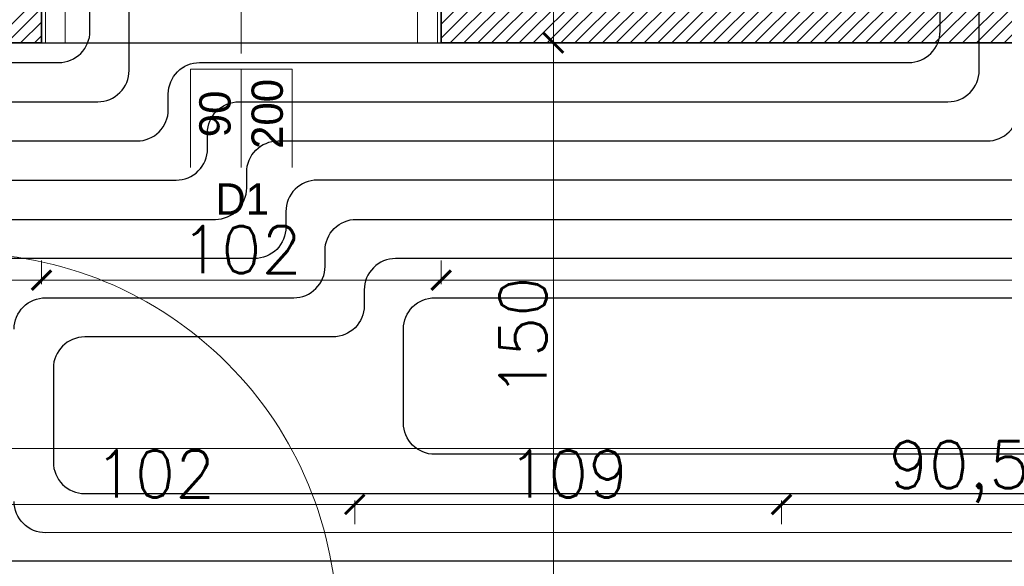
# Model space of a CAD drawing. Header units: millimetres. Extents: x -740 to 33545, y -26688 to 22494.
# Tile 145 of 256: x 9895 to 10146, y 10419 to 10558. Entities that reach past the tile are written whole.
import ezdxf
from ezdxf.lldxf.tags import DXFTag

# ---------------------------------------------------------------- set-up
doc = ezdxf.new("R2010")
doc.units = ezdxf.units.MM
doc.header["$MEASUREMENT"] = 0
doc.layers.get('Defpoints').update_dxf_attribs({"color": 252})
for name, color, linetype, lineweight in [('A_l.przerywana', 252, 'ICAD_ISO03W100', 9), ('A_opisy', 252, 'Continuous', 15), ('A_projektowane sciany', 252, 'Continuous', 35), ('l.przerywana', 252, 'ICAD_ISO03W100', 5), ('l.wypełnien', 252, 'Continuous', 5), ('wymiarowanie', 252, 'Continuous', 9)]:
    doc.layers.add(name, color=color, linetype=linetype, lineweight=lineweight)
for name, color, linetype, lineweight, true_color in [('IS_Działka (powrotna)', 5, 'Continuous', 25, 0x0000ff), ('IS_Przyłącze (powrotne)', 5, 'Continuous', 25, 0x0000ff), ('IS_Przyłącze (zasilające)', 1, 'Continuous', 25, 0xff0000), ('IS_Strefa podłóg', 7, 'Continuous', 25, 0x008000), ('IS_Wężownica OChP', 7, 'Continuous', 25, 0x800080)]:
    doc.layers.add(name, color=color, linetype=linetype, lineweight=lineweight, true_color=true_color)
doc.layers.add('stolarka', color=252, linetype='Continuous')
doc.styles.add('styl2', font='simplex.shx')
tags = doc.linetypes.add('ICAD_ISO03W100', pattern=[30, 12, -18]).pattern_tags.tags
tags[6:7] = [DXFTag(74, 4), DXFTag(75, 0), DXFTag(340, '0'), DXFTag(46, 1.0), DXFTag(50, 0.0), DXFTag(44, 0.0), DXFTag(45, 0.0)]
tags[4:5] = [DXFTag(74, 4), DXFTag(75, 0), DXFTag(340, '0'), DXFTag(46, 1.0), DXFTag(50, 0.0), DXFTag(44, 0.0), DXFTag(45, 0.0)]
doc.dimstyles.new('Skala 1-50', dxfattribs={"dimtxt": 12, "dimasz": 5, "dimexe": 1, "dimexo": 1, "dimgap": 1.5, "dimtad": 1, "dimdec": 1, "dimrnd": 0.5, "dimtxsty": 'styl2', "dimblk": 'ARCHTICK', "dimcen": 5, "dimadec": 0, "dimazin": 0, "dimtfac": 1, "dimtdec": 1, "dimtmove": 1, "dimatfit": 3, "dimldrblk": 'ARCHTICK', "dimfxl": 0, "dimlwd": -1, "dimlwe": -1, "dimarcsym": 0})

# ---------------------------------------------------------------- blocks, each defined once
blk = doc.blocks.new('_ArchTick')
at = {"color": 0, "linetype": 'ByBlock', "const_width": 0.15}
blk.add_lwpolyline([(-0.5, -0.5), (0.5, 0.5)], dxfattribs=at)
blk = doc.blocks.new('*D2203')
at = {"layer": 'Defpoints', "color": 0}
for p in [(11082.39, 10472.82), (9748.23, 10470.55), (11082.39, 10449.07)]:
    blk.add_point(p, dxfattribs=at)
at = {"layer": 'wymiarowanie', "color": 0}
for p, q in [((9748.23, 10454.07), (9748.23, 10448.07)), ((11082.39, 10454.07), (11082.39, 10448.07)), ((9748.23, 10449.07), (10346.75, 10449.07)), ((11082.39, 10449.07), (10383.94, 10449.07))]:
    blk.add_line(p, q, dxfattribs=at)
at = {"layer": 'wymiarowanie', "color": 0, "xscale": 5, "yscale": 5, "zscale": 5, "rotation": 180}
blk.add_blockref('_ArchTick', (9748.23, 10449.07), dxfattribs=at)
at = {"layer": 'wymiarowanie', "color": 0, "xscale": 5, "yscale": 5, "zscale": 5}
blk.add_blockref('_ArchTick', (11082.39, 10449.07), dxfattribs=at)
at = {"layer": 'wymiarowanie', "color": 0, "insert": (10365.34, 10456.46), "char_height": 12, "attachment_point": 5, "style": 'styl2'}
blk.add_mtext('1334', dxfattribs=at)
blk = doc.blocks.new('*D2243')
at = {"layer": 'Defpoints', "color": 0}
for p in [(10029.26, 10564.52), (10030.92, 10552.52), (10055.83, 10552.52)]:
    blk.add_point(p, dxfattribs=at)
at = {"layer": 'wymiarowanie', "color": 0}
for p, q in [((10030.26, 10564.52), (10031.92, 10564.52)), ((10030.92, 10564.52), (10030.92, 10552.52)), ((10035.92, 10552.52), (10029.92, 10552.52))]:
    blk.add_line(p, q, dxfattribs=at)
at = {"layer": 'wymiarowanie', "color": 0, "xscale": 5, "yscale": 5, "zscale": 5}
for p, rotation in [((10030.92, 10564.52), 90), ((10030.92, 10552.52), 270)]:
    blk.add_blockref('_ArchTick', p, dxfattribs=dict(at, rotation=rotation))
at = {"layer": 'wymiarowanie', "color": 0, "insert": (10023.27, 10578.43), "char_height": 12, "attachment_point": 5, "rotation": 90, "style": 'styl2'}
blk.add_mtext('12', dxfattribs=at)
blk = doc.blocks.new('*D2244')
at = {"layer": 'Defpoints', "color": 0}
for p in [(10055.83, 10552.52), (10030.92, 10402.52), (10066.23, 10402.52)]:
    blk.add_point(p, dxfattribs=at)
at = {"layer": 'wymiarowanie', "color": 0}
for p, q in [((10035.92, 10552.52), (10029.92, 10552.52)), ((10030.92, 10552.52), (10030.92, 10402.52)), ((10035.92, 10402.52), (10029.92, 10402.52))]:
    blk.add_line(p, q, dxfattribs=at)
at = {"layer": 'wymiarowanie', "color": 0, "xscale": 5, "yscale": 5, "zscale": 5}
for p, rotation in [((10030.92, 10552.52), 90), ((10030.92, 10402.52), 270)]:
    blk.add_blockref('_ArchTick', p, dxfattribs=dict(at, rotation=rotation))
at = {"layer": 'wymiarowanie', "color": 0, "insert": (10023.12, 10477.52), "char_height": 12, "attachment_point": 5, "rotation": 90, "style": 'styl2'}
blk.add_mtext('150', dxfattribs=at)
blk = doc.blocks.new('*D2586')
at = {"layer": 'Defpoints', "color": 0}
for p in [(9864.23, 10529.46), (9900.23, 10529.46), (9900.23, 10492)]:
    blk.add_point(p, dxfattribs=at)
at = {"layer": 'wymiarowanie', "color": 0}
for p, q in [((9864.23, 10497), (9864.23, 10491)), ((9900.23, 10497), (9900.23, 10491)), ((9864.23, 10492), (9900.23, 10492))]:
    blk.add_line(p, q, dxfattribs=at)
at = {"layer": 'wymiarowanie', "color": 0, "xscale": 5, "yscale": 5, "zscale": 5, "rotation": 180}
blk.add_blockref('_ArchTick', (9864.23, 10492), dxfattribs=at)
at = {"layer": 'wymiarowanie', "color": 0, "xscale": 5, "yscale": 5, "zscale": 5}
blk.add_blockref('_ArchTick', (9900.23, 10492), dxfattribs=at)
at = {"layer": 'wymiarowanie', "color": 0, "insert": (9882.23, 10499.8), "char_height": 12, "attachment_point": 5, "style": 'styl2'}
blk.add_mtext('36', dxfattribs=at)
blk = doc.blocks.new('*D2587')
at = {"layer": 'Defpoints', "color": 0}
for p in [(9900.23, 10529.46), (10002.23, 10529.46), (10002.23, 10492)]:
    blk.add_point(p, dxfattribs=at)
at = {"layer": 'wymiarowanie', "color": 0}
for p, q in [((9900.23, 10497), (9900.23, 10491)), ((10002.23, 10497), (10002.23, 10491)), ((9900.23, 10492), (10002.23, 10492))]:
    blk.add_line(p, q, dxfattribs=at)
at = {"layer": 'wymiarowanie', "color": 0, "xscale": 5, "yscale": 5, "zscale": 5, "rotation": 180}
blk.add_blockref('_ArchTick', (9900.23, 10492), dxfattribs=at)
at = {"layer": 'wymiarowanie', "color": 0, "xscale": 5, "yscale": 5, "zscale": 5}
blk.add_blockref('_ArchTick', (10002.23, 10492), dxfattribs=at)
at = {"layer": 'wymiarowanie', "color": 0, "insert": (9951.23, 10499.8), "char_height": 12, "attachment_point": 5, "style": 'styl2'}
blk.add_mtext('102', dxfattribs=at)
blk = doc.blocks.new('*D2588')
at = {"layer": 'Defpoints', "color": 0}
for p in [(10544.19, 10535.46), (10002.23, 10529.46), (10544.19, 10492)]:
    blk.add_point(p, dxfattribs=at)
at = {"layer": 'wymiarowanie', "color": 0}
for p, q in [((10002.23, 10497), (10002.23, 10491)), ((10544.19, 10497), (10544.19, 10491)), ((10002.23, 10492), (10544.19, 10492))]:
    blk.add_line(p, q, dxfattribs=at)
at = {"layer": 'wymiarowanie', "color": 0, "xscale": 5, "yscale": 5, "zscale": 5, "rotation": 180}
blk.add_blockref('_ArchTick', (10002.23, 10492), dxfattribs=at)
at = {"layer": 'wymiarowanie', "color": 0, "xscale": 5, "yscale": 5, "zscale": 5}
blk.add_blockref('_ArchTick', (10544.19, 10492), dxfattribs=at)
at = {"layer": 'wymiarowanie', "color": 0, "insert": (10273.21, 10499.8), "char_height": 12, "attachment_point": 5, "style": 'styl2'}
blk.add_mtext('542', dxfattribs=at)
blk = doc.blocks.new('*D2609')
at = {"layer": 'Defpoints', "color": 0}
for p in [(9980.19, 10434.77), (9878.19, 10402.52), (9980.19, 10402.52)]:
    blk.add_point(p, dxfattribs=at)
at = {"layer": 'wymiarowanie', "color": 0}
for p, q in [((9878.19, 10429.77), (9878.19, 10435.77)), ((9980.19, 10429.77), (9980.19, 10435.77)), ((9878.19, 10434.77), (9980.19, 10434.77))]:
    blk.add_line(p, q, dxfattribs=at)
at = {"layer": 'wymiarowanie', "color": 0, "xscale": 5, "yscale": 5, "zscale": 5, "rotation": 180}
blk.add_blockref('_ArchTick', (9878.19, 10434.77), dxfattribs=at)
at = {"layer": 'wymiarowanie', "color": 0, "xscale": 5, "yscale": 5, "zscale": 5}
blk.add_blockref('_ArchTick', (9980.19, 10434.77), dxfattribs=at)
at = {"layer": 'wymiarowanie', "color": 0, "insert": (9929.19, 10442.57), "char_height": 12, "attachment_point": 5, "style": 'styl2'}
blk.add_mtext('102', dxfattribs=at)
blk = doc.blocks.new('*D2610')
at = {"layer": 'Defpoints', "color": 0}
for p in [(10089.09, 10434.77), (9980.19, 10402.52), (10089.09, 10402.52)]:
    blk.add_point(p, dxfattribs=at)
at = {"layer": 'wymiarowanie', "color": 0}
for p, q in [((9980.19, 10429.77), (9980.19, 10435.77)), ((10089.09, 10429.77), (10089.09, 10435.77)), ((9980.19, 10434.77), (10089.09, 10434.77))]:
    blk.add_line(p, q, dxfattribs=at)
at = {"layer": 'wymiarowanie', "color": 0, "xscale": 5, "yscale": 5, "zscale": 5, "rotation": 180}
blk.add_blockref('_ArchTick', (9980.19, 10434.77), dxfattribs=at)
at = {"layer": 'wymiarowanie', "color": 0, "xscale": 5, "yscale": 5, "zscale": 5}
blk.add_blockref('_ArchTick', (10089.09, 10434.77), dxfattribs=at)
at = {"layer": 'wymiarowanie', "color": 0, "insert": (10034.64, 10442.57), "char_height": 12, "attachment_point": 5, "style": 'styl2'}
blk.add_mtext('109', dxfattribs=at)
blk = doc.blocks.new('*D2611')
at = {"layer": 'Defpoints', "color": 0}
for p in [(10179.68, 10434.77), (10089.09, 10402.52), (10179.68, 10402.52)]:
    blk.add_point(p, dxfattribs=at)
at = {"layer": 'wymiarowanie', "color": 0}
for p, q in [((10089.09, 10429.77), (10089.09, 10435.77)), ((10179.68, 10429.77), (10179.68, 10435.77)), ((10089.09, 10434.77), (10179.68, 10434.77))]:
    blk.add_line(p, q, dxfattribs=at)
at = {"layer": 'wymiarowanie', "color": 0, "xscale": 5, "yscale": 5, "zscale": 5, "rotation": 180}
blk.add_blockref('_ArchTick', (10089.09, 10434.77), dxfattribs=at)
at = {"layer": 'wymiarowanie', "color": 0, "xscale": 5, "yscale": 5, "zscale": 5}
blk.add_blockref('_ArchTick', (10179.68, 10434.77), dxfattribs=at)
at = {"layer": 'wymiarowanie', "color": 0, "insert": (10134.38, 10443.11), "char_height": 12, "attachment_point": 5, "style": 'styl2'}
blk.add_mtext('90,5', dxfattribs=at)

msp = doc.modelspace()

# ---------------------------------------------------------------- hatches: boundary and pattern name
at = {"layer": 'l.wypełnien'}
h = msp.add_hatch(dxfattribs=at)
h.set_pattern_fill('ANSI31', color=256, scale=20, style=0)
h.paths.add_polyline_path([(9636.23, 10592.52), (9636.23, 10604.52), (9443.47, 10604.52), (9443.47, 10794.52), (9431.47, 10794.52), (9431.47, 10604.52), (9394.23, 10604.52), (9394.23, 10592.52)])
h.paths.add_polyline_path([(9864.23, 10552.52), (9864.23, 10564.52), (9878.23, 10564.52), (9878.23, 10791.99), (9890.23, 10791.99), (9890.23, 10564.52), (9900.23, 10564.52), (9900.23, 10552.52)])
h.paths.add_polyline_path([(9731.23, 10604.52), (9731.23, 10592.52), (9736.23, 10592.52), (9736.23, 10516.52), (9748.23, 10516.52), (9748.23, 10552.52), (9762.23, 10552.52), (9762.23, 10564.52), (9748.23, 10564.52), (9748.23, 10604.52)])
h.paths.add_polyline_path([(9368.19, 10604.52), (9368.19, 10592.52), (9394.23, 10592.52), (9394.23, 10604.52)])
h.paths.add_polyline_path([(9748.23, 10402.52), (9748.23, 10414.52), (9736.23, 10414.52), (9736.23, 10402.52)])
h = msp.add_hatch(dxfattribs=at)
h.set_pattern_fill('ANSI31', color=256, scale=20, style=0)
h.paths.add_polyline_path([(10002.23, 10552.52), (10002.23, 10564.52), (10182.4, 10564.52), (10259.5, 10564.52), (10280.43, 10564.52), (10280.43, 10627.26), (10292.43, 10627.26), (10292.43, 10564.52), (10316.23, 10564.52), (10316.23, 10552.52)])
h.paths.add_polyline_path([(10544.19, 10552.52), (10544.19, 10564.52), (10316.23, 10564.52), (10292.43, 10564.52), (10316.23, 10564.52), (10316.23, 10564.52), (10316.23, 10552.52)])
h.paths.add_polyline_path([(10280.43, 10791.99), (10280.43, 10729.26), (10292.43, 10729.26), (10292.43, 10791.99)])

# ---------------------------------------------------------------- linework, layer by layer
at = {"layer": 'A_l.przerywana', "ltscale": 0.3}
for points in [[(9900.23, 10564.52), (9900.23, 10552.52)], [(10002.23, 10552.52), (10002.23, 10564.52)]]:
    msp.add_lwpolyline(points, dxfattribs=at)
at = {"layer": 'A_opisy'}
msp.add_line((9951.23, 10545.11), (9951.23, 10600.11), dxfattribs=at)
at = {"layer": 'A_projektowane sciany'}
for p, q in [((9900.23, 10564.52), (9900.23, 10552.52)), ((10002.23, 10564.52), (10002.23, 10552.52))]:
    msp.add_line(p, q, dxfattribs=at)
for points in [[(9900.23, 10552.52), (9864.23, 10552.52)], [(10544.19, 10552.52), (10002.23, 10552.52)]]:
    msp.add_lwpolyline(points, dxfattribs=at)
at = {"layer": 'IS_Działka (powrotna)'}
msp.add_line((9854.97, 10420.37), (10900.26, 10420.37), dxfattribs=at)
at = {"layer": 'IS_Przyłącze (powrotne)', "color": 172, "true_color": 0x0000c8, "transparency": 33554687, "extrusion": (0, 0, -1)}
msp.add_lwpolyline([(-9768.09, 10436.08), (-9768.09, 10464.57, 0.414438), (-9776.1, 10472.57), (-9825.26, 10472.54, -0.414438), (-9833.27, 10480.54), (-9833.27, 10499.43, -0.414214), (-9825.27, 10507.43), (-9781.27, 10507.43, 0.414226), (-9773.27, 10515.43), (-9773.27, 10519.52, 0.414203), (-9781.27, 10527.52), (-9820.78, 10527.52, -0.414214), (-9828.78, 10535.52), (-9828.78, 10539.52, 0.414214), (-9836.78, 10547.52), (-9904.61, 10547.52, -0.414215), (-9912.61, 10555.52), (-9912.61, 10564.52), (-9912.61, 10574.52)], format="xyb", dxfattribs=at)
at = {"layer": 'IS_Przyłącze (zasilające)', "color": 172, "true_color": 0x0000c8, "transparency": 33554687, "extrusion": (0, 0, -1)}
msp.add_lwpolyline([(-9770.59, 10431.08), (-9770.59, 10454.57, 0.414415), (-9778.6, 10462.57), (-9835.26, 10462.53, -0.414415), (-9843.27, 10470.53), (-9843.27, 10515.23, -0.414215), (-9841.07, 10517.43, 0.414216), (-9838.78, 10519.63), (-9838.78, 10529.52, 0.414214), (-9846.78, 10537.52), (-9914.61, 10537.52, -0.414215), (-9922.61, 10545.52), (-9922.61, 10564.52), (-9922.61, 10567.02)], format="xyb", dxfattribs=at)
at = {"layer": 'IS_Wężownica OChP', "color": 92, "true_color": 0x00c800, "transparency": 33554687, "extrusion": (0, 0, -1)}
msp.add_lwpolyline([(-10562.74, 10447.61), (-10000.61, 10447.57, 0.414235), (-9992.61, 10455.57), (-9992.61, 10479.52, 0.414216), (-10000.61, 10487.52), (-10181.57, 10487.52, -0.414216), (-10189.57, 10495.52), (-10189.57, 10499.52, 0.414216), (-10197.57, 10507.52), (-10542.74, 10507.52, 0.414212)], format="xyb", dxfattribs=at)
at = {"layer": 'l.przerywana', "ltscale": 0.3}
msp.add_lwpolyline([(10002.23, 10552.52), (9900.23, 10552.52)], dxfattribs=at)
at = {"layer": 'stolarka', "lineweight": 9}
for points in [[(9906.28, 10562.55), (9904.76, 10562.55), (9904.76, 10564.52), (9901.23, 10564.52), (9901.23, 10552.52), (9906.28, 10552.52), (9906.28, 10562.55)], [(9996.23, 10562.55), (9997.74, 10562.55), (9997.74, 10564.52), (10001.28, 10564.52), (10001.28, 10552.52), (9996.23, 10552.52), (9996.23, 10562.55)]]:
    msp.add_lwpolyline(points, dxfattribs=at)
at = {"layer": 'stolarka', "linetype": 'ICAD_ISO03W100', "lineweight": 13, "ltscale": 0.3}
msp.add_arc((9879.93, 10403.1), 95.77, 0.0003, 90.0531, dxfattribs=at)

# ---------------------------------------------------------------- dimensions: what is measured, and where the dimension line sits
at = {"layer": 'wymiarowanie'}
dim = msp.add_linear_dim(base=(10030.92, 10552.52), p1=(10029.26, 10564.52), p2=(10055.83, 10552.52), angle=90, dimstyle='Skala 1-50', dxfattribs=at)
dim.commit()
dim.dimension.update_dxf_attribs({"geometry": '*D2243', "text_midpoint": (10030.92, 10578.43), "dimtype": 160})
dim = msp.add_linear_dim(base=(10030.92, 10402.52), p1=(10055.83, 10552.52), p2=(10066.23, 10402.52), angle=90, dimstyle='Skala 1-50', dxfattribs=at)
dim.commit()
dim.dimension.update_dxf_attribs({"geometry": '*D2244', "text_midpoint": (10023.12, 10477.52)})
for base, p1, p2, picture, middle in [((10544.19, 10492), (10002.23, 10529.46), (10544.19, 10535.46), '*D2588', (10273.21, 10499.8)), ((9900.23, 10492), (9864.23, 10529.46), (9900.23, 10529.46), '*D2586', (9882.23, 10499.8)), ((10179.68, 10434.77), (10089.09, 10402.52), (10179.68, 10402.52), '*D2611', (10134.38, 10443.11)), ((9980.19, 10434.77), (9878.19, 10402.52), (9980.19, 10402.52), '*D2609', (9929.19, 10442.57)), ((10089.09, 10434.77), (9980.19, 10402.52), (10089.09, 10402.52), '*D2610', (10034.64, 10442.57))]:
    dim = msp.add_linear_dim(base=base, p1=p1, p2=p2, dimstyle='Skala 1-50', dxfattribs=at)
    dim.commit()
    dim.dimension.update_dxf_attribs({"geometry": picture, "text_midpoint": middle})
dim = msp.add_linear_dim(base=(11082.39, 10449.07), p1=(9748.23, 10470.55), p2=(11082.39, 10472.82), dimstyle='Skala 1-50', dxfattribs=at)
dim.commit()
dim.dimension.update_dxf_attribs({"geometry": '*D2203', "text_midpoint": (10365.34, 10448.66), "dimtype": 160})

# ---------------------------------------------------------------- next in the draw order: texts
at = {"layer": 'A_opisy', "ltscale": 0.3, "insert": (9951.23, 10532.82), "char_height": 8, "width": 26, "attachment_point": 5, "rotation": 90, "bg_fill": 2}
msp.add_mtext('\\pi3.19200;{\\fCentury Gothic|b0|i0|c238|p0;90}\\P{\\fCentury Gothic|b0|i0|c238|p0;200}', dxfattribs=at)

# ---------------------------------------------------------------- next in the draw order: linework, layer by layer
at = {"layer": 'A_opisy', "ltscale": 0.3}
for points in [[(9951.23, 10545.82), (9951.23, 10519.82), (9938.23, 10519.82), (9938.23, 10545.82)], [(9964.23, 10545.82), (9964.23, 10519.82), (9951.23, 10519.82), (9951.23, 10545.82)]]:
    msp.add_lwpolyline(points, close=True, dxfattribs=at)
at = {"layer": 'A_opisy', "lineweight": 30, "ltscale": 0.3}
msp.add_lwpolyline([(9938.23, 10519.82), (9964.23, 10519.82), (9964.23, 10506.82), (9938.23, 10506.82)], close=True, dxfattribs=at)

# ---------------------------------------------------------------- next in the draw order: texts
at = {"layer": 'A_opisy', "ltscale": 0.3, "insert": (9951.48, 10512.7), "char_height": 8, "width": 26, "attachment_point": 5, "bg_fill": 2}
msp.add_mtext('{\\fCentury Gothic|b0|i0|c238|p0;D1}', dxfattribs=at)

# ---------------------------------------------------------------- next in the draw order: linework, layer by layer
at = {"layer": 'IS_Przyłącze (powrotne)', "color": 52, "true_color": 0xc8c800, "transparency": 33554687}
msp.add_lwpolyline([(9813.18, 10452.55), (9845.26, 10452.53, 0.414396), (9853.27, 10460.53), (9853.27, 10519.52, -0.414215), (9861.27, 10527.52), (9924.61, 10527.52, 0.414214), (9932.61, 10535.52), (9932.61, 10539.52, -0.414214), (9940.61, 10547.52), (10121.57, 10547.52, 0.414215), (10129.57, 10555.52), (10129.57, 10564.51), (10129.57, 10572.01)], format="xyb", dxfattribs=at)
at = {"layer": 'IS_Przyłącze (zasilające)', "color": 52, "true_color": 0xc8c800, "transparency": 33554687}
msp.add_lwpolyline([(9819.43, 10442.55), (9855.26, 10442.53, 0.41438), (9863.27, 10450.53), (9863.27, 10509.52, -0.414215), (9871.27, 10517.52), (9934.61, 10517.52, 0.414214), (9942.61, 10525.52), (9942.61, 10529.52, -0.414214), (9950.61, 10537.52), (10131.57, 10537.52, 0.414215), (10139.57, 10545.52), (10139.57, 10564.51), (10139.57, 10567.01)], format="xyb", dxfattribs=at)
at = {"layer": 'IS_Strefa podłóg', "extrusion": (0, 1.08237e-61, -1)}
msp.add_lwpolyline([(-10542.44, 10402.48), (-9748.27, 10402.55), (-9748.27, 10552.52), (-11082.44, 10552.52), (-11082.44, 10402.65), (-10542.44, 10402.65)], close=True, dxfattribs=at)
at = {"layer": 'IS_Wężownica OChP', "color": 92, "true_color": 0x00c800, "transparency": 33554687, "extrusion": (0, 0, -1)}
for points in [[(-9881.27, 10507.52), (-9944.61, 10507.52, -0.414214), (-9952.61, 10515.52), (-9952.61, 10519.52, 0.414217), (-9960.61, 10527.52), (-10141.57, 10527.52, -0.414217), (-10149.57, 10535.52), (-10149.57, 10539.52, 0.414215), (-10157.57, 10547.52), (-10582.74, 10547.52, 0.414212), (-10590.74, 10539.52), (-10590.74, 10435.61, 0.414192), (-10582.74, 10427.61), (-9901.27, 10427.56, 0.414235), (-9893.27, 10435.56)], [(-10572.74, 10537.52), (-10167.57, 10537.52, -0.414215), (-10159.57, 10529.52), (-10159.57, 10525.52, 0.414217), (-10151.57, 10517.52), (-9970.61, 10517.52, -0.414217), (-9962.61, 10509.52), (-9962.61, 10505.52, 0.414214), (-9954.61, 10497.52), (-9891.27, 10497.52, -0.414214)], [(-9893.27, 10479.52, 0.414214), (-9901.27, 10487.52), (-9964.61, 10487.52, -0.414214), (-9972.61, 10495.52), (-9972.61, 10499.52, 0.414217), (-9980.61, 10507.52), (-10161.57, 10507.52, -0.414217), (-10169.57, 10515.52), (-10169.57, 10519.52, 0.414216), (-10177.57, 10527.52), (-10562.74, 10527.52, 0.414212)], [(-10552.74, 10517.52), (-10187.57, 10517.52, -0.414216), (-10179.57, 10509.52), (-10179.57, 10505.52, 0.414216), (-10171.57, 10497.52), (-9990.61, 10497.52, -0.414216), (-9982.61, 10489.52), (-9982.61, 10485.52, 0.414214), (-9974.61, 10477.52), (-9911.27, 10477.52, -0.414212), (-9903.27, 10469.52), (-9903.27, 10445.56, -0.414237), (-9911.27, 10437.56), (-10572.74, 10437.61, -0.414192)]]:
    msp.add_lwpolyline(points, format="xyb", dxfattribs=at)

# ---------------------------------------------------------------- next in the draw order: dimensions: what is measured, and where the dimension line sits
at = {"layer": 'wymiarowanie'}
dim = msp.add_linear_dim(base=(10002.23, 10492), p1=(9900.23, 10529.46), p2=(10002.23, 10529.46), dimstyle='Skala 1-50', dxfattribs=at)
dim.commit()
dim.dimension.update_dxf_attribs({"geometry": '*D2587', "text_midpoint": (9951.23, 10499.8)})

doc.saveas('drawing.dxf')
